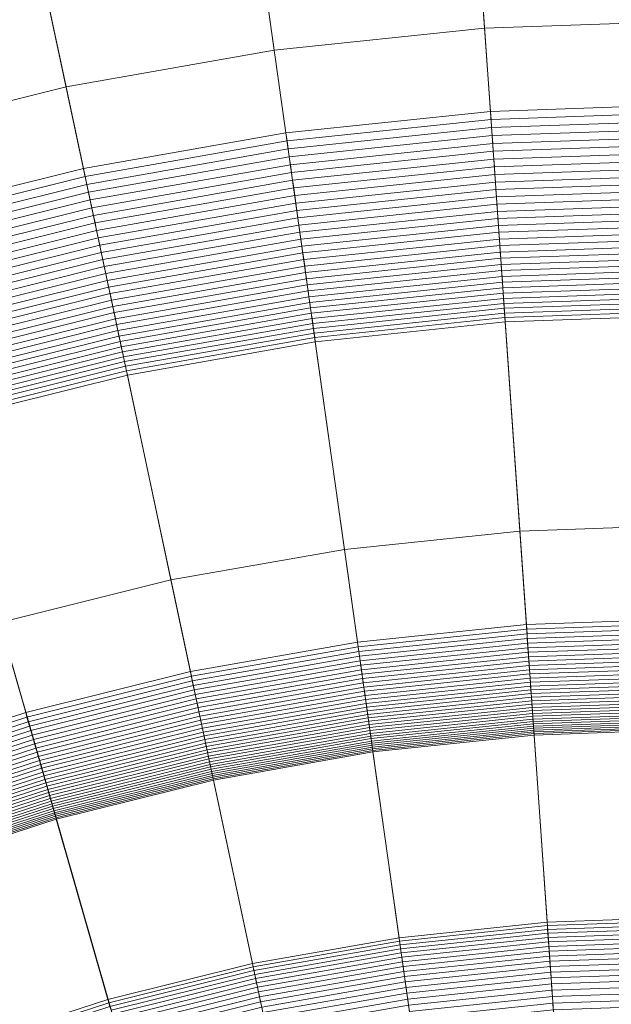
# Model space of a CAD drawing. Header units: millimetres. Extents: x -219 to 220, y -220 to 220.
# Tile 119 of 146: x -10 to -1, y 32 to 48. Entities that reach past the tile are written whole.
import ezdxf

# ---------------------------------------------------------------- set-up
doc = ezdxf.new("R2010")
doc.units = ezdxf.units.MM
doc.layers.add('LUCIDO_1', color=1, linetype='Continuous', lineweight=20, true_color=0xff0000)
doc.layers.add('Nessuna', color=7, linetype='Continuous', lineweight=9)

# ---------------------------------------------------------------- blocks, each defined once
blk = doc.blocks.new('Group-1')
at = {"layer": 'Nessuna', "color": 7, "linetype": 'Continuous', "lineweight": 9, "transparency": 33554687}
for points in [[(-2.294, 38.381, -70.282), (0.392, 38.475, -70.282), (0.392, 51.059, -69.262), (-3.172, 50.934, -69.262)], [(-3.172, 50.934, -89.301), (0.392, 51.059, -89.301), (0.392, 47.946, -89.626), (-2.955, 47.829, -89.626)], [(-4.968, 38.1, -70.282), (-2.294, 38.381, -70.282), (-3.172, 50.934, -69.262), (-6.719, 50.562, -69.262)], [(-6.719, 50.562, -89.301), (-3.172, 50.934, -89.301), (-2.955, 47.829, -89.626), (-6.286, 47.479, -89.626)], [(-7.616, 37.633, -70.282), (-4.968, 38.1, -70.282), (-6.719, 50.562, -69.262), (-10.232, 49.942, -69.262)], [(-10.232, 49.942, -89.301), (-6.719, 50.562, -89.301), (-6.286, 47.479, -89.626), (-9.585, 46.897, -89.626)], [(-10.224, 36.983, -70.282), (-7.616, 37.633, -70.282), (-10.232, 49.942, -69.262), (-13.693, 49.079, -69.262)], [(-13.693, 49.079, -89.301), (-10.232, 49.942, -89.301), (-9.585, 46.897, -89.626), (-12.835, 46.087, -89.626)], [(-12.781, 36.152, -70.282), (-10.224, 36.983, -70.282), (-13.693, 49.079, -69.262), (-17.085, 47.977, -69.262)], [(-2.955, 47.829, -89.626), (0.392, 47.946, -89.626), (0.392, 46.622, -89.879), (-2.863, 46.509, -89.879)], [(-6.286, 47.479, -89.626), (-2.955, 47.829, -89.626), (-2.863, 46.509, -89.879), (-6.102, 46.168, -89.879)], [(-9.585, 46.897, -89.626), (-6.286, 47.479, -89.626), (-6.102, 46.168, -89.879), (-9.31, 45.603, -89.879)], [(-12.835, 46.087, -89.626), (-9.585, 46.897, -89.626), (-9.31, 45.603, -89.879), (-12.47, 44.815, -89.879)], [(-6.102, 46.168, -89.879), (-2.863, 46.509, -89.879), (-2.854, 46.38, -89.905), (-6.084, 46.041, -89.905)], [(-2.863, 46.509, -89.879), (0.392, 46.622, -89.879), (0.392, 46.494, -89.905), (-2.854, 46.38, -89.905)], [(-2.854, 46.38, -89.905), (0.392, 46.494, -89.905), (0.392, 46.366, -89.935), (-2.845, 46.253, -89.935)], [(-6.084, 46.041, -89.905), (-2.854, 46.38, -89.905), (-2.845, 46.253, -89.935), (-6.066, 45.914, -89.935)], [(-2.845, 46.253, -89.935), (0.392, 46.366, -89.935), (0.392, 46.239, -89.968), (-2.836, 46.126, -89.968)], [(-6.066, 45.914, -89.935), (-2.845, 46.253, -89.935), (-2.836, 46.126, -89.968), (-6.049, 45.789, -89.968)], [(-2.836, 46.126, -89.968), (0.392, 46.239, -89.968), (0.392, 46.113, -90.004), (-2.827, 46.001, -90.004)], [(-9.31, 45.603, -89.879), (-6.102, 46.168, -89.879), (-6.084, 46.041, -89.905), (-9.283, 45.477, -89.905)], [(-9.283, 45.477, -89.905), (-6.084, 46.041, -89.905), (-6.066, 45.914, -89.935), (-9.256, 45.352, -89.935)], [(-6.049, 45.789, -89.968), (-2.836, 46.126, -89.968), (-2.827, 46.001, -90.004), (-6.031, 45.664, -90.004)], [(-2.827, 46.001, -90.004), (0.392, 46.113, -90.004), (0.392, 45.988, -90.044), (-2.819, 45.876, -90.044)], [(-9.256, 45.352, -89.935), (-6.066, 45.914, -89.935), (-6.049, 45.789, -89.968), (-9.23, 45.228, -89.968)], [(-6.031, 45.664, -90.004), (-2.827, 46.001, -90.004), (-2.819, 45.876, -90.044), (-6.014, 45.54, -90.044)], [(-6.014, 45.54, -90.044), (-2.819, 45.876, -90.044), (-2.81, 45.752, -90.086), (-5.996, 45.417, -90.086)], [(-2.819, 45.876, -90.044), (0.392, 45.988, -90.044), (0.392, 45.864, -90.086), (-2.81, 45.752, -90.086)], [(-2.81, 45.752, -90.086), (0.392, 45.864, -90.086), (0.392, 45.741, -90.133), (-2.801, 45.63, -90.133)], [(-9.23, 45.228, -89.968), (-6.049, 45.789, -89.968), (-6.031, 45.664, -90.004), (-9.204, 45.105, -90.004)], [(-5.996, 45.417, -90.086), (-2.81, 45.752, -90.086), (-2.801, 45.63, -90.133), (-5.979, 45.296, -90.133)], [(-2.801, 45.63, -90.133), (0.392, 45.741, -90.133), (0.392, 45.62, -90.182), (-2.793, 45.509, -90.182)], [(-12.47, 44.815, -89.879), (-9.31, 45.603, -89.879), (-9.283, 45.477, -89.905), (-12.434, 44.691, -89.905)], [(-9.204, 45.105, -90.004), (-6.031, 45.664, -90.004), (-6.014, 45.54, -90.044), (-9.178, 44.982, -90.044)], [(-5.979, 45.296, -90.133), (-2.801, 45.63, -90.133), (-2.793, 45.509, -90.182), (-5.962, 45.176, -90.182)], [(-2.793, 45.509, -90.182), (0.392, 45.62, -90.182), (0.392, 45.5, -90.234), (-2.784, 45.389, -90.234)], [(-12.434, 44.691, -89.905), (-9.283, 45.477, -89.905), (-9.256, 45.352, -89.935), (-12.399, 44.568, -89.935)], [(-9.178, 44.982, -90.044), (-6.014, 45.54, -90.044), (-5.996, 45.417, -90.086), (-9.152, 44.861, -90.086)], [(-9.152, 44.861, -90.086), (-5.996, 45.417, -90.086), (-5.979, 45.296, -90.133), (-9.126, 44.741, -90.133)], [(-5.962, 45.176, -90.182), (-2.793, 45.509, -90.182), (-2.784, 45.389, -90.234), (-5.946, 45.057, -90.234)], [(-2.784, 45.389, -90.234), (0.392, 45.5, -90.234), (0.392, 45.381, -90.29), (-2.776, 45.27, -90.29)], [(-12.399, 44.568, -89.935), (-9.256, 45.352, -89.935), (-9.23, 45.228, -89.968), (-12.364, 44.446, -89.968)], [(-9.126, 44.741, -90.133), (-5.979, 45.296, -90.133), (-5.962, 45.176, -90.182), (-9.101, 44.622, -90.182)], [(-5.946, 45.057, -90.234), (-2.784, 45.389, -90.234), (-2.776, 45.27, -90.29), (-5.929, 44.939, -90.29)], [(-5.929, 44.939, -90.29), (-2.776, 45.27, -90.29), (-2.768, 45.153, -90.349), (-5.913, 44.823, -90.349)], [(-2.776, 45.27, -90.29), (0.392, 45.381, -90.29), (0.392, 45.264, -90.349), (-2.768, 45.153, -90.349)], [(-2.768, 45.153, -90.349), (0.392, 45.264, -90.349), (0.392, 45.148, -90.41), (-2.76, 45.038, -90.41)], [(-12.364, 44.446, -89.968), (-9.23, 45.228, -89.968), (-9.204, 45.105, -90.004), (-12.33, 44.325, -90.004)], [(-12.33, 44.325, -90.004), (-9.204, 45.105, -90.004), (-9.178, 44.982, -90.044), (-12.295, 44.205, -90.044)], [(-9.101, 44.622, -90.182), (-5.962, 45.176, -90.182), (-5.946, 45.057, -90.234), (-9.076, 44.505, -90.234)], [(-5.913, 44.823, -90.349), (-2.768, 45.153, -90.349), (-2.76, 45.038, -90.41), (-5.897, 44.708, -90.41)], [(-2.76, 45.038, -90.41), (0.392, 45.148, -90.41), (0.392, 45.034, -90.475), (-2.752, 44.924, -90.475)], [(-12.295, 44.205, -90.044), (-9.178, 44.982, -90.044), (-9.152, 44.861, -90.086), (-12.261, 44.086, -90.086)], [(-9.076, 44.505, -90.234), (-5.946, 45.057, -90.234), (-5.929, 44.939, -90.29), (-9.051, 44.388, -90.29)], [(-9.051, 44.388, -90.29), (-5.929, 44.939, -90.29), (-5.913, 44.823, -90.349), (-9.027, 44.274, -90.349)], [(-5.897, 44.708, -90.41), (-2.76, 45.038, -90.41), (-2.752, 44.924, -90.475), (-5.881, 44.595, -90.475)], [(-2.752, 44.924, -90.475), (0.392, 45.034, -90.475), (0.392, 44.922, -90.543), (-2.744, 44.812, -90.543)], [(-12.261, 44.086, -90.086), (-9.152, 44.861, -90.086), (-9.126, 44.741, -90.133), (-12.227, 43.968, -90.133)], [(-9.027, 44.274, -90.349), (-5.913, 44.823, -90.349), (-5.897, 44.708, -90.41), (-9.003, 44.161, -90.41)], [(-5.881, 44.595, -90.475), (-2.752, 44.924, -90.475), (-2.744, 44.812, -90.543), (-5.865, 44.484, -90.543)], [(-5.865, 44.484, -90.543), (-2.744, 44.812, -90.543), (-2.736, 44.702, -90.614), (-5.85, 44.375, -90.614)], [(-2.744, 44.812, -90.543), (0.392, 44.922, -90.543), (0.392, 44.811, -90.614), (-2.736, 44.702, -90.614)], [(-2.736, 44.702, -90.614), (0.392, 44.811, -90.614), (0.392, 44.703, -90.687), (-2.729, 44.594, -90.687)], [(-12.227, 43.968, -90.133), (-9.126, 44.741, -90.133), (-9.101, 44.622, -90.182), (-12.194, 43.851, -90.182)], [(-12.194, 43.851, -90.182), (-9.101, 44.622, -90.182), (-9.076, 44.505, -90.234), (-12.16, 43.736, -90.234)], [(-9.003, 44.161, -90.41), (-5.897, 44.708, -90.41), (-5.881, 44.595, -90.475), (-8.979, 44.049, -90.475)], [(-5.85, 44.375, -90.614), (-2.736, 44.702, -90.614), (-2.729, 44.594, -90.687), (-5.835, 44.267, -90.687)], [(-2.729, 44.594, -90.687), (0.392, 44.703, -90.687), (0.392, 44.596, -90.764), (-2.721, 44.487, -90.764)], [(-12.16, 43.736, -90.234), (-9.076, 44.505, -90.234), (-9.051, 44.388, -90.29), (-12.128, 43.621, -90.29)], [(-8.979, 44.049, -90.475), (-5.881, 44.595, -90.475), (-5.865, 44.484, -90.543), (-8.956, 43.939, -90.543)], [(-8.956, 43.939, -90.543), (-5.865, 44.484, -90.543), (-5.85, 44.375, -90.614), (-8.933, 43.831, -90.614)], [(-5.835, 44.267, -90.687), (-2.729, 44.594, -90.687), (-2.721, 44.487, -90.764), (-5.82, 44.162, -90.764)], [(-5.82, 44.162, -90.764), (-2.721, 44.487, -90.764), (-2.714, 44.383, -90.843), (-5.805, 44.058, -90.843)], [(-2.721, 44.487, -90.764), (0.392, 44.596, -90.764), (0.392, 44.491, -90.843), (-2.714, 44.383, -90.843)], [(-2.714, 44.383, -90.843), (0.392, 44.491, -90.843), (0.392, 44.389, -90.924), (-2.707, 44.281, -90.924)], [(-12.128, 43.621, -90.29), (-9.051, 44.388, -90.29), (-9.027, 44.274, -90.349), (-12.095, 43.509, -90.349)], [(-8.933, 43.831, -90.614), (-5.85, 44.375, -90.614), (-5.835, 44.267, -90.687), (-8.91, 43.725, -90.687)], [(-5.805, 44.058, -90.843), (-2.714, 44.383, -90.843), (-2.707, 44.281, -90.924), (-5.791, 43.957, -90.924)], [(-2.707, 44.281, -90.924), (0.392, 44.389, -90.924), (0.392, 44.289, -91.009), (-2.7, 44.181, -91.009)], [(-12.095, 43.509, -90.349), (-9.027, 44.274, -90.349), (-9.003, 44.161, -90.41), (-12.063, 43.397, -90.41)], [(-12.063, 43.397, -90.41), (-9.003, 44.161, -90.41), (-8.979, 44.049, -90.475), (-12.032, 43.288, -90.475)], [(-8.91, 43.725, -90.687), (-5.835, 44.267, -90.687), (-5.82, 44.162, -90.764), (-8.888, 43.621, -90.764)], [(-8.888, 43.621, -90.764), (-5.82, 44.162, -90.764), (-5.805, 44.058, -90.843), (-8.867, 43.518, -90.843)], [(-5.791, 43.957, -90.924), (-2.707, 44.281, -90.924), (-2.7, 44.181, -91.009), (-5.777, 43.857, -91.009)], [(-5.777, 43.857, -91.009), (-2.7, 44.181, -91.009), (-2.693, 44.083, -91.096), (-5.764, 43.76, -91.096)], [(-2.7, 44.181, -91.009), (0.392, 44.289, -91.009), (0.392, 44.191, -91.096), (-2.693, 44.083, -91.096)], [(-2.693, 44.083, -91.096), (0.392, 44.191, -91.096), (0.392, 44.095, -91.186), (-2.686, 43.987, -91.186)], [(-12.032, 43.288, -90.475), (-8.979, 44.049, -90.475), (-8.956, 43.939, -90.543), (-12.001, 43.18, -90.543)], [(-8.867, 43.518, -90.843), (-5.805, 44.058, -90.843), (-5.791, 43.957, -90.924), (-8.845, 43.418, -90.924)], [(-5.764, 43.76, -91.096), (-2.693, 44.083, -91.096), (-2.686, 43.987, -91.186), (-5.75, 43.665, -91.186)], [(-2.686, 43.987, -91.186), (0.392, 44.095, -91.186), (0.392, 44.002, -91.278), (-2.68, 43.894, -91.278)], [(-2.68, 43.894, -91.278), (0.392, 44.002, -91.278), (0.392, 43.911, -91.372), (-2.674, 43.804, -91.372)], [(-12.001, 43.18, -90.543), (-8.956, 43.939, -90.543), (-8.933, 43.831, -90.614), (-11.971, 43.074, -90.614)], [(-8.845, 43.418, -90.924), (-5.791, 43.957, -90.924), (-5.777, 43.857, -91.009), (-8.824, 43.32, -91.009)], [(-8.824, 43.32, -91.009), (-5.777, 43.857, -91.009), (-5.764, 43.76, -91.096), (-8.804, 43.224, -91.096)], [(-5.75, 43.665, -91.186), (-2.686, 43.987, -91.186), (-2.68, 43.894, -91.278), (-5.737, 43.573, -91.278)], [(-5.737, 43.573, -91.278), (-2.68, 43.894, -91.278), (-2.674, 43.804, -91.372), (-5.725, 43.483, -91.372)], [(-2.674, 43.804, -91.372), (0.392, 43.911, -91.372), (0.392, 43.822, -91.469), (-2.667, 43.716, -91.469)], [(-11.971, 43.074, -90.614), (-8.933, 43.831, -90.614), (-8.91, 43.725, -90.687), (-11.941, 42.969, -90.687)], [(-11.941, 42.969, -90.687), (-8.91, 43.725, -90.687), (-8.888, 43.621, -90.764), (-11.911, 42.867, -90.764)], [(-8.804, 43.224, -91.096), (-5.764, 43.76, -91.096), (-5.75, 43.665, -91.186), (-8.784, 43.13, -91.186)], [(-5.725, 43.483, -91.372), (-2.674, 43.804, -91.372), (-2.667, 43.716, -91.469), (-5.712, 43.395, -91.469)], [(-5.712, 43.395, -91.469), (-2.667, 43.716, -91.469), (-2.661, 43.63, -91.568), (-5.7, 43.311, -91.568)], [(-2.667, 43.716, -91.469), (0.392, 43.822, -91.469), (0.392, 43.737, -91.568), (-2.661, 43.63, -91.568)], [(-2.661, 43.63, -91.568), (0.392, 43.737, -91.568), (0.392, 43.653, -91.67), (-2.656, 43.547, -91.67)], [(-11.911, 42.867, -90.764), (-8.888, 43.621, -90.764), (-8.867, 43.518, -90.843), (-11.883, 42.766, -90.843)], [(-8.784, 43.13, -91.186), (-5.75, 43.665, -91.186), (-5.737, 43.573, -91.278), (-8.765, 43.039, -91.278)], [(-8.765, 43.039, -91.278), (-5.737, 43.573, -91.278), (-5.725, 43.483, -91.372), (-8.746, 42.95, -91.372)], [(-5.7, 43.311, -91.568), (-2.661, 43.63, -91.568), (-2.656, 43.547, -91.67), (-5.689, 43.228, -91.67)], [(-5.689, 43.228, -91.67), (-2.656, 43.547, -91.67), (-2.65, 43.467, -91.773), (-5.678, 43.148, -91.773)], [(-2.656, 43.547, -91.67), (0.392, 43.653, -91.67), (0.392, 43.573, -91.773), (-2.65, 43.467, -91.773)], [(-2.65, 43.467, -91.773), (0.392, 43.573, -91.773), (0.392, 43.495, -91.879), (-2.645, 43.389, -91.879)], [(-11.883, 42.766, -90.843), (-8.867, 43.518, -90.843), (-8.845, 43.418, -90.924), (-11.854, 42.668, -90.924)], [(-11.854, 42.668, -90.924), (-8.845, 43.418, -90.924), (-8.824, 43.32, -91.009), (-11.827, 42.571, -91.009)], [(-8.746, 42.95, -91.372), (-5.725, 43.483, -91.372), (-5.712, 43.395, -91.469), (-8.727, 42.864, -91.469)], [(-8.727, 42.864, -91.469), (-5.712, 43.395, -91.469), (-5.7, 43.311, -91.568), (-8.71, 42.78, -91.568)], [(-5.678, 43.148, -91.773), (-2.65, 43.467, -91.773), (-2.645, 43.389, -91.879), (-5.667, 43.071, -91.879)], [(-5.667, 43.071, -91.879), (-2.645, 43.389, -91.879), (-2.639, 43.314, -91.987), (-5.656, 42.997, -91.987)], [(-2.645, 43.389, -91.879), (0.392, 43.495, -91.879), (0.392, 43.42, -91.987), (-2.639, 43.314, -91.987)], [(-2.639, 43.314, -91.987), (0.392, 43.42, -91.987), (0.392, 43.348, -92.096), (-2.634, 43.242, -92.096)], [(-11.827, 42.571, -91.009), (-8.824, 43.32, -91.009), (-8.804, 43.224, -91.096), (-11.8, 42.477, -91.096)], [(-11.8, 42.477, -91.096), (-8.804, 43.224, -91.096), (-8.784, 43.13, -91.186), (-11.773, 42.385, -91.186)], [(-8.71, 42.78, -91.568), (-5.7, 43.311, -91.568), (-5.689, 43.228, -91.67), (-8.692, 42.699, -91.67)], [(-8.692, 42.699, -91.67), (-5.689, 43.228, -91.67), (-5.678, 43.148, -91.773), (-8.676, 42.62, -91.773)], [(-5.656, 42.997, -91.987), (-2.639, 43.314, -91.987), (-2.634, 43.242, -92.096), (-5.646, 42.926, -92.096)], [(-5.646, 42.926, -92.096), (-2.634, 43.242, -92.096), (-2.63, 43.173, -92.208), (-5.637, 42.857, -92.208)], [(-2.634, 43.242, -92.096), (0.392, 43.348, -92.096), (0.392, 43.279, -92.208), (-2.63, 43.173, -92.208)], [(-2.63, 43.173, -92.208), (0.392, 43.279, -92.208), (0.392, 39.959, -97.712), (-2.398, 39.861, -97.712)], [(-11.773, 42.385, -91.186), (-8.784, 43.13, -91.186), (-8.765, 43.039, -91.278), (-11.748, 42.295, -91.278)], [(-8.676, 42.62, -91.773), (-5.678, 43.148, -91.773), (-5.667, 43.071, -91.879), (-8.659, 42.544, -91.879)], [(-8.659, 42.544, -91.879), (-5.667, 43.071, -91.879), (-5.656, 42.997, -91.987), (-8.644, 42.471, -91.987)], [(-5.637, 42.857, -92.208), (-2.63, 43.173, -92.208), (-2.398, 39.861, -97.712), (-5.175, 39.57, -97.712)], [(-11.748, 42.295, -91.278), (-8.765, 43.039, -91.278), (-8.746, 42.95, -91.372), (-11.722, 42.208, -91.372)], [(-11.722, 42.208, -91.372), (-8.746, 42.95, -91.372), (-8.727, 42.864, -91.469), (-11.698, 42.123, -91.469)], [(-8.644, 42.471, -91.987), (-5.656, 42.997, -91.987), (-5.646, 42.926, -92.096), (-8.629, 42.4, -92.096)], [(-8.629, 42.4, -92.096), (-5.646, 42.926, -92.096), (-5.637, 42.857, -92.208), (-8.614, 42.332, -92.208)], [(-11.698, 42.123, -91.469), (-8.727, 42.864, -91.469), (-8.71, 42.78, -91.568), (-11.674, 42.041, -91.568)], [(-11.674, 42.041, -91.568), (-8.71, 42.78, -91.568), (-8.692, 42.699, -91.67), (-11.652, 41.961, -91.67)], [(-8.614, 42.332, -92.208), (-5.637, 42.857, -92.208), (-5.175, 39.57, -97.712), (-7.924, 39.085, -97.712)], [(-11.652, 41.961, -91.67), (-8.692, 42.699, -91.67), (-8.676, 42.62, -91.773), (-11.629, 41.883, -91.773)], [(-11.629, 41.883, -91.773), (-8.676, 42.62, -91.773), (-8.659, 42.544, -91.879), (-11.608, 41.809, -91.879)], [(-11.608, 41.809, -91.879), (-8.659, 42.544, -91.879), (-8.644, 42.471, -91.987), (-11.587, 41.737, -91.987)], [(-11.587, 41.737, -91.987), (-8.644, 42.471, -91.987), (-8.629, 42.4, -92.096), (-11.567, 41.667, -92.096)], [(-11.567, 41.667, -92.096), (-8.629, 42.4, -92.096), (-8.614, 42.332, -92.208), (-11.548, 41.601, -92.208)], [(-11.548, 41.601, -92.208), (-8.614, 42.332, -92.208), (-7.924, 39.085, -97.712), (-10.633, 38.409, -97.712)], [(-2.398, 39.861, -97.712), (0.392, 39.959, -97.712), (0.392, 22.959, -97.712), (-1.212, 22.903, -97.712)], [(-5.175, 39.57, -97.712), (-2.398, 39.861, -97.712), (-1.212, 22.903, -97.712), (-2.809, 22.735, -97.712)], [(-7.924, 39.085, -97.712), (-5.175, 39.57, -97.712), (-2.809, 22.735, -97.712), (-4.39, 22.456, -97.712)], [(-10.633, 38.409, -97.712), (-7.924, 39.085, -97.712), (-4.39, 22.456, -97.712), (-5.947, 22.068, -97.712)], [(-13.288, 37.547, -97.712), (-10.633, 38.409, -97.712), (-5.947, 22.068, -97.712), (-7.474, 21.572, -97.712)], [(-4.958, 38.026, -70.29), (-2.289, 38.306, -70.29), (-2.294, 38.381, -70.282), (-4.968, 38.1, -70.282)], [(-2.289, 38.306, -70.29), (0.392, 38.4, -70.29), (0.392, 38.475, -70.282), (-2.294, 38.381, -70.282)], [(-2.284, 38.232, -70.3), (0.392, 38.326, -70.3), (0.392, 38.4, -70.29), (-2.289, 38.306, -70.29)], [(-4.947, 37.952, -70.3), (-2.284, 38.232, -70.3), (-2.289, 38.306, -70.29), (-4.958, 38.026, -70.29)], [(-4.937, 37.879, -70.313), (-2.279, 38.158, -70.313), (-2.284, 38.232, -70.3), (-4.947, 37.952, -70.3)], [(-2.279, 38.158, -70.313), (0.392, 38.252, -70.313), (0.392, 38.326, -70.3), (-2.284, 38.232, -70.3)], [(-2.274, 38.085, -70.329), (0.392, 38.178, -70.329), (0.392, 38.252, -70.313), (-2.279, 38.158, -70.313)], [(-7.6, 37.56, -70.29), (-4.958, 38.026, -70.29), (-4.968, 38.1, -70.282), (-7.616, 37.633, -70.282)], [(-4.927, 37.806, -70.329), (-2.274, 38.085, -70.329), (-2.279, 38.158, -70.313), (-4.937, 37.879, -70.313)], [(-4.917, 37.734, -70.348), (-2.269, 38.012, -70.348), (-2.274, 38.085, -70.329), (-4.927, 37.806, -70.329)], [(-2.269, 38.012, -70.348), (0.392, 38.105, -70.348), (0.392, 38.178, -70.329), (-2.274, 38.085, -70.329)], [(-2.264, 37.941, -70.369), (0.392, 38.033, -70.369), (0.392, 38.105, -70.348), (-2.269, 38.012, -70.348)], [(-7.585, 37.487, -70.3), (-4.947, 37.952, -70.3), (-4.958, 38.026, -70.29), (-7.6, 37.56, -70.29)], [(-7.569, 37.415, -70.313), (-4.937, 37.879, -70.313), (-4.947, 37.952, -70.3), (-7.585, 37.487, -70.3)], [(-4.907, 37.663, -70.369), (-2.264, 37.941, -70.369), (-2.269, 38.012, -70.348), (-4.917, 37.734, -70.348)], [(-4.897, 37.592, -70.393), (-2.259, 37.87, -70.393), (-2.264, 37.941, -70.369), (-4.907, 37.663, -70.369)], [(-2.259, 37.87, -70.393), (0.392, 37.962, -70.393), (0.392, 38.033, -70.369), (-2.264, 37.941, -70.369)], [(-2.254, 37.799, -70.42), (0.392, 37.892, -70.42), (0.392, 37.962, -70.393), (-2.259, 37.87, -70.393)], [(-7.554, 37.343, -70.329), (-4.927, 37.806, -70.329), (-4.937, 37.879, -70.313), (-7.569, 37.415, -70.313)], [(-7.539, 37.272, -70.348), (-4.917, 37.734, -70.348), (-4.927, 37.806, -70.329), (-7.554, 37.343, -70.329)], [(-4.887, 37.523, -70.42), (-2.254, 37.799, -70.42), (-2.259, 37.87, -70.393), (-4.897, 37.592, -70.393)], [(-4.877, 37.454, -70.449), (-2.249, 37.73, -70.449), (-2.254, 37.799, -70.42), (-4.887, 37.523, -70.42)], [(-2.249, 37.73, -70.449), (0.392, 37.823, -70.449), (0.392, 37.892, -70.42), (-2.254, 37.799, -70.42)], [(-2.244, 37.662, -70.481), (0.392, 37.755, -70.481), (0.392, 37.823, -70.449), (-2.249, 37.73, -70.449)], [(-2.24, 37.596, -70.515), (0.392, 37.688, -70.515), (0.392, 37.755, -70.481), (-2.244, 37.662, -70.481)], [(-10.204, 36.911, -70.29), (-7.6, 37.56, -70.29), (-7.616, 37.633, -70.282), (-10.224, 36.983, -70.282)], [(-7.524, 37.201, -70.369), (-4.907, 37.663, -70.369), (-4.917, 37.734, -70.348), (-7.539, 37.272, -70.348)], [(-7.509, 37.132, -70.393), (-4.897, 37.592, -70.393), (-4.907, 37.663, -70.369), (-7.524, 37.201, -70.369)], [(-4.868, 37.387, -70.481), (-2.244, 37.662, -70.481), (-2.249, 37.73, -70.449), (-4.877, 37.454, -70.449)], [(-4.859, 37.321, -70.515), (-2.24, 37.596, -70.515), (-2.244, 37.662, -70.481), (-4.868, 37.387, -70.481)], [(-4.849, 37.256, -70.552), (-2.235, 37.531, -70.552), (-2.24, 37.596, -70.515), (-4.859, 37.321, -70.515)], [(-2.235, 37.531, -70.552), (0.392, 37.622, -70.552), (0.392, 37.688, -70.515), (-2.24, 37.596, -70.515)], [(-2.23, 37.467, -70.591), (0.392, 37.558, -70.591), (0.392, 37.622, -70.552), (-2.235, 37.531, -70.552)], [(-15.877, 36.501, -97.712), (-13.288, 37.547, -97.712), (-7.474, 21.572, -97.712), (-8.963, 20.97, -97.712)], [(-10.183, 36.839, -70.3), (-7.585, 37.487, -70.3), (-7.6, 37.56, -70.29), (-10.204, 36.911, -70.29)], [(-10.163, 36.768, -70.313), (-7.569, 37.415, -70.313), (-7.585, 37.487, -70.3), (-10.183, 36.839, -70.3)], [(-7.494, 37.063, -70.42), (-4.887, 37.523, -70.42), (-4.897, 37.592, -70.393), (-7.509, 37.132, -70.393)], [(-7.48, 36.995, -70.449), (-4.877, 37.454, -70.449), (-4.887, 37.523, -70.42), (-7.494, 37.063, -70.42)], [(-7.466, 36.929, -70.481), (-4.868, 37.387, -70.481), (-4.877, 37.454, -70.449), (-7.48, 36.995, -70.449)], [(-4.84, 37.192, -70.591), (-2.23, 37.467, -70.591), (-2.235, 37.531, -70.552), (-4.849, 37.256, -70.552)], [(-4.832, 37.13, -70.633), (-2.226, 37.404, -70.633), (-2.23, 37.467, -70.591), (-4.84, 37.192, -70.591)], [(-2.226, 37.404, -70.633), (0.392, 37.496, -70.633), (0.392, 37.558, -70.591), (-2.23, 37.467, -70.591)], [(-2.222, 37.344, -70.677), (0.392, 37.435, -70.677), (0.392, 37.496, -70.633), (-2.226, 37.404, -70.633)], [(-10.142, 36.698, -70.329), (-7.554, 37.343, -70.329), (-7.569, 37.415, -70.313), (-10.163, 36.768, -70.313)], [(-10.122, 36.628, -70.348), (-7.539, 37.272, -70.348), (-7.554, 37.343, -70.329), (-10.142, 36.698, -70.329)], [(-7.452, 36.863, -70.515), (-4.859, 37.321, -70.515), (-4.868, 37.387, -70.481), (-7.466, 36.929, -70.481)], [(-7.438, 36.799, -70.552), (-4.849, 37.256, -70.552), (-4.859, 37.321, -70.515), (-7.452, 36.863, -70.515)], [(-4.823, 37.07, -70.677), (-2.222, 37.344, -70.677), (-2.226, 37.404, -70.633), (-4.832, 37.13, -70.633)], [(-4.815, 37.011, -70.723), (-2.218, 37.284, -70.723), (-2.222, 37.344, -70.677), (-4.823, 37.07, -70.677)], [(-4.807, 36.955, -70.772), (-2.214, 37.227, -70.772), (-2.218, 37.284, -70.723), (-4.815, 37.011, -70.723)], [(-2.218, 37.284, -70.723), (0.392, 37.376, -70.723), (0.392, 37.435, -70.677), (-2.222, 37.344, -70.677)], [(-2.214, 37.227, -70.772), (0.392, 37.318, -70.772), (0.392, 37.376, -70.723), (-2.218, 37.284, -70.723)], [(-2.21, 37.172, -70.822), (0.392, 37.263, -70.822), (0.392, 37.318, -70.772), (-2.214, 37.227, -70.772)], [(-10.102, 36.558, -70.369), (-7.524, 37.201, -70.369), (-7.539, 37.272, -70.348), (-10.122, 36.628, -70.348)], [(-10.083, 36.49, -70.393), (-7.509, 37.132, -70.393), (-7.524, 37.201, -70.369), (-10.102, 36.558, -70.369)], [(-10.063, 36.422, -70.42), (-7.494, 37.063, -70.42), (-7.509, 37.132, -70.393), (-10.083, 36.49, -70.393)], [(-7.425, 36.737, -70.591), (-4.84, 37.192, -70.591), (-4.849, 37.256, -70.552), (-7.438, 36.799, -70.552)], [(-7.412, 36.675, -70.633), (-4.832, 37.13, -70.633), (-4.84, 37.192, -70.591), (-7.425, 36.737, -70.591)], [(-7.399, 36.616, -70.677), (-4.823, 37.07, -70.677), (-4.832, 37.13, -70.633), (-7.412, 36.675, -70.633)], [(-4.799, 36.9, -70.822), (-2.21, 37.172, -70.822), (-2.214, 37.227, -70.772), (-4.807, 36.955, -70.772)], [(-4.792, 36.846, -70.875), (-2.206, 37.118, -70.875), (-2.21, 37.172, -70.822), (-4.799, 36.9, -70.822)], [(-2.206, 37.118, -70.875), (0.392, 37.209, -70.875), (0.392, 37.263, -70.822), (-2.21, 37.172, -70.822)], [(-2.203, 37.067, -70.93), (0.392, 37.157, -70.93), (0.392, 37.209, -70.875), (-2.206, 37.118, -70.875)], [(-2.199, 37.017, -70.986), (0.392, 37.108, -70.986), (0.392, 37.157, -70.93), (-2.203, 37.067, -70.93)], [(-12.755, 36.082, -70.29), (-10.204, 36.911, -70.29), (-10.224, 36.983, -70.282), (-12.781, 36.152, -70.282)], [(-10.044, 36.356, -70.449), (-7.48, 36.995, -70.449), (-7.494, 37.063, -70.42), (-10.063, 36.422, -70.42)], [(-10.026, 36.29, -70.481), (-7.466, 36.929, -70.481), (-7.48, 36.995, -70.449), (-10.044, 36.356, -70.449)], [(-7.387, 36.558, -70.723), (-4.815, 37.011, -70.723), (-4.823, 37.07, -70.677), (-7.399, 36.616, -70.677)], [(-7.375, 36.502, -70.772), (-4.807, 36.955, -70.772), (-4.815, 37.011, -70.723), (-7.387, 36.558, -70.723)], [(-4.785, 36.795, -70.93), (-2.203, 37.067, -70.93), (-2.206, 37.118, -70.875), (-4.792, 36.846, -70.875)], [(-4.778, 36.746, -70.986), (-2.199, 37.017, -70.986), (-2.203, 37.067, -70.93), (-4.785, 36.795, -70.93)], [(-4.771, 36.699, -71.044), (-2.196, 36.97, -71.044), (-2.199, 37.017, -70.986), (-4.778, 36.746, -70.986)], [(-4.765, 36.655, -71.105), (-2.193, 36.925, -71.105), (-2.196, 36.97, -71.044), (-4.771, 36.699, -71.044)], [(-2.196, 36.97, -71.044), (0.392, 37.06, -71.044), (0.392, 37.108, -70.986), (-2.199, 37.017, -70.986)], [(-2.193, 36.925, -71.105), (0.392, 37.015, -71.105), (0.392, 37.06, -71.044), (-2.196, 36.97, -71.044)], [(-2.19, 36.882, -71.166), (0.392, 36.972, -71.166), (0.392, 37.015, -71.105), (-2.193, 36.925, -71.105)], [(-2.187, 36.842, -71.23), (0.392, 36.932, -71.23), (0.392, 36.972, -71.166), (-2.19, 36.882, -71.166)], [(-12.73, 36.012, -70.3), (-10.183, 36.839, -70.3), (-10.204, 36.911, -70.29), (-12.755, 36.082, -70.29)], [(-12.705, 35.942, -70.313), (-10.163, 36.768, -70.313), (-10.183, 36.839, -70.3), (-12.73, 36.012, -70.3)], [(-10.007, 36.226, -70.515), (-7.452, 36.863, -70.515), (-7.466, 36.929, -70.481), (-10.026, 36.29, -70.481)], [(-9.989, 36.163, -70.552), (-7.438, 36.799, -70.552), (-7.452, 36.863, -70.515), (-10.007, 36.226, -70.515)], [(-7.364, 36.447, -70.822), (-4.799, 36.9, -70.822), (-4.807, 36.955, -70.772), (-7.375, 36.502, -70.772)], [(-7.352, 36.395, -70.875), (-4.792, 36.846, -70.875), (-4.799, 36.9, -70.822), (-7.364, 36.447, -70.822)], [(-7.342, 36.344, -70.93), (-4.785, 36.795, -70.93), (-4.792, 36.846, -70.875), (-7.352, 36.395, -70.875)], [(-4.759, 36.612, -71.166), (-2.19, 36.882, -71.166), (-2.193, 36.925, -71.105), (-4.765, 36.655, -71.105)], [(-4.753, 36.572, -71.23), (-2.187, 36.842, -71.23), (-2.19, 36.882, -71.166), (-4.759, 36.612, -71.166)], [(-4.748, 36.534, -71.294), (-2.184, 36.804, -71.294), (-2.187, 36.842, -71.23), (-4.753, 36.572, -71.23)], [(-2.184, 36.804, -71.294), (0.392, 36.894, -71.294), (0.392, 36.932, -71.23), (-2.187, 36.842, -71.23)], [(-2.182, 36.768, -71.361), (0.392, 36.858, -71.361), (0.392, 36.894, -71.294), (-2.184, 36.804, -71.294)], [(-2.179, 36.735, -71.428), (0.392, 36.825, -71.428), (0.392, 36.858, -71.361), (-2.182, 36.768, -71.361)], [(-2.177, 36.705, -71.497), (0.392, 36.794, -71.497), (0.392, 36.825, -71.428), (-2.179, 36.735, -71.428)], [(-12.679, 35.873, -70.329), (-10.142, 36.698, -70.329), (-10.163, 36.768, -70.313), (-12.705, 35.942, -70.313)], [(-12.655, 35.805, -70.348), (-10.122, 36.628, -70.348), (-10.142, 36.698, -70.329), (-12.679, 35.873, -70.329)], [(-9.971, 36.102, -70.591), (-7.425, 36.737, -70.591), (-7.438, 36.799, -70.552), (-9.989, 36.163, -70.552)], [(-9.954, 36.042, -70.633), (-7.412, 36.675, -70.633), (-7.425, 36.737, -70.591), (-9.971, 36.102, -70.591)], [(-9.937, 35.983, -70.677), (-7.399, 36.616, -70.677), (-7.412, 36.675, -70.633), (-9.954, 36.042, -70.633)], [(-7.331, 36.296, -70.986), (-4.778, 36.746, -70.986), (-4.785, 36.795, -70.93), (-7.342, 36.344, -70.93)], [(-7.322, 36.25, -71.044), (-4.771, 36.699, -71.044), (-4.778, 36.746, -70.986), (-7.331, 36.296, -70.986)], [(-7.312, 36.206, -71.105), (-4.765, 36.655, -71.105), (-4.771, 36.699, -71.044), (-7.322, 36.25, -71.044)], [(-4.743, 36.499, -71.361), (-2.182, 36.768, -71.361), (-2.184, 36.804, -71.294), (-4.748, 36.534, -71.294)], [(-4.738, 36.466, -71.428), (-2.179, 36.735, -71.428), (-2.182, 36.768, -71.361), (-4.743, 36.499, -71.361)], [(-4.734, 36.436, -71.497), (-2.177, 36.705, -71.497), (-2.179, 36.735, -71.428), (-4.738, 36.466, -71.428)], [(-4.73, 36.408, -71.566), (-2.175, 36.677, -71.566), (-2.177, 36.705, -71.497), (-4.734, 36.436, -71.497)], [(-4.727, 36.383, -71.637), (-2.173, 36.652, -71.637), (-2.175, 36.677, -71.566), (-4.73, 36.408, -71.566)], [(-2.175, 36.677, -71.566), (0.392, 36.766, -71.566), (0.392, 36.794, -71.497), (-2.177, 36.705, -71.497)], [(-2.173, 36.652, -71.637), (0.392, 36.741, -71.637), (0.392, 36.766, -71.566), (-2.175, 36.677, -71.566)], [(-2.172, 36.629, -71.709), (0.392, 36.719, -71.709), (0.392, 36.741, -71.637), (-2.173, 36.652, -71.637)], [(-1.965, 33.664, -81.761), (0.392, 33.746, -81.761), (0.392, 36.719, -71.709), (-2.172, 36.629, -71.709)], [(-12.63, 35.737, -70.369), (-10.102, 36.558, -70.369), (-10.122, 36.628, -70.348), (-12.655, 35.805, -70.348)], [(-12.606, 35.67, -70.393), (-10.083, 36.49, -70.393), (-10.102, 36.558, -70.369), (-12.63, 35.737, -70.369)], [(-9.921, 35.926, -70.723), (-7.387, 36.558, -70.723), (-7.399, 36.616, -70.677), (-9.937, 35.983, -70.677)], [(-9.905, 35.871, -70.772), (-7.375, 36.502, -70.772), (-7.387, 36.558, -70.723), (-9.921, 35.926, -70.723)], [(-9.89, 35.817, -70.822), (-7.364, 36.447, -70.822), (-7.375, 36.502, -70.772), (-9.905, 35.871, -70.772)], [(-7.303, 36.164, -71.166), (-4.759, 36.612, -71.166), (-4.765, 36.655, -71.105), (-7.312, 36.206, -71.105)], [(-7.295, 36.124, -71.23), (-4.753, 36.572, -71.23), (-4.759, 36.612, -71.166), (-7.303, 36.164, -71.166)], [(-7.287, 36.087, -71.294), (-4.748, 36.534, -71.294), (-4.753, 36.572, -71.23), (-7.295, 36.124, -71.23)], [(-7.279, 36.052, -71.361), (-4.743, 36.499, -71.361), (-4.748, 36.534, -71.294), (-7.287, 36.087, -71.294)], [(-4.724, 36.361, -71.709), (-2.172, 36.629, -71.709), (-2.173, 36.652, -71.637), (-4.727, 36.383, -71.637)], [(-4.31, 33.418, -81.761), (-1.965, 33.664, -81.761), (-2.172, 36.629, -71.709), (-4.724, 36.361, -71.709)], [(-18.387, 35.277, -97.712), (-15.877, 36.501, -97.712), (-8.963, 20.97, -97.712), (-10.406, 20.267, -97.712)], [(-12.582, 35.604, -70.42), (-10.063, 36.422, -70.42), (-10.083, 36.49, -70.393), (-12.606, 35.67, -70.393)], [(-12.558, 35.539, -70.449), (-10.044, 36.356, -70.449), (-10.063, 36.422, -70.42), (-12.582, 35.604, -70.42)], [(-12.535, 35.475, -70.481), (-10.026, 36.29, -70.481), (-10.044, 36.356, -70.449), (-12.558, 35.539, -70.449)], [(-9.875, 35.766, -70.875), (-7.352, 36.395, -70.875), (-7.364, 36.447, -70.822), (-9.89, 35.817, -70.822)], [(-9.861, 35.716, -70.93), (-7.342, 36.344, -70.93), (-7.352, 36.395, -70.875), (-9.875, 35.766, -70.875)], [(-7.273, 36.019, -71.428), (-4.738, 36.466, -71.428), (-4.743, 36.499, -71.361), (-7.279, 36.052, -71.361)], [(-7.266, 35.99, -71.497), (-4.734, 36.436, -71.497), (-4.738, 36.466, -71.428), (-7.273, 36.019, -71.428)], [(-7.26, 35.962, -71.566), (-4.73, 36.408, -71.566), (-4.734, 36.436, -71.497), (-7.266, 35.99, -71.497)], [(-7.255, 35.937, -71.637), (-4.727, 36.383, -71.637), (-4.73, 36.408, -71.566), (-7.26, 35.962, -71.566)], [(-7.25, 35.915, -71.709), (-4.724, 36.361, -71.709), (-4.727, 36.383, -71.637), (-7.255, 35.937, -71.637)], [(-6.633, 33.008, -81.761), (-4.31, 33.418, -81.761), (-4.724, 36.361, -71.709), (-7.25, 35.915, -71.709)], [(-12.512, 35.412, -70.515), (-10.007, 36.226, -70.515), (-10.026, 36.29, -70.481), (-12.535, 35.475, -70.481)], [(-12.489, 35.351, -70.552), (-9.989, 36.163, -70.552), (-10.007, 36.226, -70.515), (-12.512, 35.412, -70.515)], [(-9.847, 35.669, -70.986), (-7.331, 36.296, -70.986), (-7.342, 36.344, -70.93), (-9.861, 35.716, -70.93)], [(-9.834, 35.623, -71.044), (-7.322, 36.25, -71.044), (-7.331, 36.296, -70.986), (-9.847, 35.669, -70.986)], [(-9.822, 35.58, -71.105), (-7.312, 36.206, -71.105), (-7.322, 36.25, -71.044), (-9.834, 35.623, -71.044)], [(-9.81, 35.539, -71.166), (-7.303, 36.164, -71.166), (-7.312, 36.206, -71.105), (-9.822, 35.58, -71.105)], [(-12.467, 35.291, -70.591), (-9.971, 36.102, -70.591), (-9.989, 36.163, -70.552), (-12.489, 35.351, -70.552)], [(-12.446, 35.232, -70.633), (-9.954, 36.042, -70.633), (-9.971, 36.102, -70.591), (-12.467, 35.291, -70.591)], [(-12.425, 35.175, -70.677), (-9.937, 35.983, -70.677), (-9.954, 36.042, -70.633), (-12.446, 35.232, -70.633)], [(-9.799, 35.5, -71.23), (-7.295, 36.124, -71.23), (-7.303, 36.164, -71.166), (-9.81, 35.539, -71.166)], [(-9.788, 35.463, -71.294), (-7.287, 36.087, -71.294), (-7.295, 36.124, -71.23), (-9.799, 35.5, -71.23)], [(-9.778, 35.429, -71.361), (-7.279, 36.052, -71.361), (-7.287, 36.087, -71.294), (-9.788, 35.463, -71.294)], [(-9.769, 35.397, -71.428), (-7.273, 36.019, -71.428), (-7.279, 36.052, -71.361), (-9.778, 35.429, -71.361)], [(-12.405, 35.119, -70.723), (-9.921, 35.926, -70.723), (-9.937, 35.983, -70.677), (-12.425, 35.175, -70.677)], [(-12.385, 35.065, -70.772), (-9.905, 35.871, -70.772), (-9.921, 35.926, -70.723), (-12.405, 35.119, -70.723)], [(-9.761, 35.368, -71.497), (-7.266, 35.99, -71.497), (-7.273, 36.019, -71.428), (-9.769, 35.397, -71.428)], [(-9.753, 35.341, -71.566), (-7.26, 35.962, -71.566), (-7.266, 35.99, -71.497), (-9.761, 35.368, -71.497)], [(-9.746, 35.316, -71.637), (-7.255, 35.937, -71.637), (-7.26, 35.962, -71.566), (-9.753, 35.341, -71.566)], [(-9.74, 35.294, -71.709), (-7.25, 35.915, -71.709), (-7.255, 35.937, -71.637), (-9.746, 35.316, -71.637)], [(-8.921, 32.438, -81.761), (-6.633, 33.008, -81.761), (-7.25, 35.915, -71.709), (-9.74, 35.294, -71.709)], [(-12.366, 35.013, -70.822), (-9.89, 35.817, -70.822), (-9.905, 35.871, -70.772), (-12.385, 35.065, -70.772)], [(-12.348, 34.962, -70.875), (-9.875, 35.766, -70.875), (-9.89, 35.817, -70.822), (-12.366, 35.013, -70.822)], [(-12.33, 34.914, -70.93), (-9.861, 35.716, -70.93), (-9.875, 35.766, -70.875), (-12.348, 34.962, -70.875)], [(-12.313, 34.867, -70.986), (-9.847, 35.669, -70.986), (-9.861, 35.716, -70.93), (-12.33, 34.914, -70.93)], [(-12.297, 34.823, -71.044), (-9.834, 35.623, -71.044), (-9.847, 35.669, -70.986), (-12.313, 34.867, -70.986)], [(-12.282, 34.781, -71.105), (-9.822, 35.58, -71.105), (-9.834, 35.623, -71.044), (-12.297, 34.823, -71.044)], [(-12.267, 34.74, -71.166), (-9.81, 35.539, -71.166), (-9.822, 35.58, -71.105), (-12.282, 34.781, -71.105)], [(-12.253, 34.702, -71.23), (-9.799, 35.5, -71.23), (-9.81, 35.539, -71.166), (-12.267, 34.74, -71.166)], [(-12.24, 34.666, -71.294), (-9.788, 35.463, -71.294), (-9.799, 35.5, -71.23), (-12.253, 34.702, -71.23)], [(-12.228, 34.633, -71.361), (-9.778, 35.429, -71.361), (-9.788, 35.463, -71.294), (-12.24, 34.666, -71.294)], [(-12.217, 34.602, -71.428), (-9.769, 35.397, -71.428), (-9.778, 35.429, -71.361), (-12.228, 34.633, -71.361)], [(-12.206, 34.573, -71.497), (-9.761, 35.368, -71.497), (-9.769, 35.397, -71.428), (-12.217, 34.602, -71.428)], [(-12.197, 34.547, -71.566), (-9.753, 35.341, -71.566), (-9.761, 35.368, -71.497), (-12.206, 34.573, -71.497)], [(-12.188, 34.523, -71.637), (-9.746, 35.316, -71.637), (-9.753, 35.341, -71.566), (-12.197, 34.547, -71.566)], [(-12.18, 34.502, -71.709), (-9.74, 35.294, -71.709), (-9.746, 35.316, -71.637), (-12.188, 34.523, -71.637)], [(-11.164, 31.709, -81.761), (-8.921, 32.438, -81.761), (-9.74, 35.294, -71.709), (-12.18, 34.502, -71.709)], [(-1.961, 33.609, -81.942), (0.392, 33.691, -81.942), (0.392, 33.746, -81.761), (-1.965, 33.664, -81.761)], [(-4.302, 33.363, -81.942), (-1.961, 33.609, -81.942), (-1.965, 33.664, -81.761), (-4.31, 33.418, -81.761)], [(-4.294, 33.304, -82.122), (-1.957, 33.55, -82.122), (-1.961, 33.609, -81.942), (-4.302, 33.363, -81.942)], [(-4.285, 33.243, -82.301), (-1.952, 33.488, -82.301), (-1.957, 33.55, -82.122), (-4.294, 33.304, -82.122)], [(-1.957, 33.55, -82.122), (0.392, 33.632, -82.122), (0.392, 33.691, -81.942), (-1.961, 33.609, -81.942)], [(-1.952, 33.488, -82.301), (0.392, 33.57, -82.301), (0.392, 33.632, -82.122), (-1.957, 33.55, -82.122)], [(-1.948, 33.422, -82.479), (0.392, 33.504, -82.479), (0.392, 33.57, -82.301), (-1.952, 33.488, -82.301)], [(-6.621, 32.954, -81.942), (-4.302, 33.363, -81.942), (-4.31, 33.418, -81.761), (-6.633, 33.008, -81.761)], [(-4.276, 33.178, -82.479), (-1.948, 33.422, -82.479), (-1.952, 33.488, -82.301), (-4.285, 33.243, -82.301)], [(-4.267, 33.109, -82.656), (-1.943, 33.353, -82.656), (-1.948, 33.422, -82.479), (-4.276, 33.178, -82.479)], [(-1.943, 33.353, -82.656), (0.392, 33.435, -82.656), (0.392, 33.504, -82.479), (-1.948, 33.422, -82.479)], [(-1.938, 33.281, -82.831), (0.392, 33.363, -82.831), (0.392, 33.435, -82.656), (-1.943, 33.353, -82.656)], [(-6.609, 32.896, -82.122), (-4.294, 33.304, -82.122), (-4.302, 33.363, -81.942), (-6.621, 32.954, -81.942)], [(-6.596, 32.835, -82.301), (-4.285, 33.243, -82.301), (-4.294, 33.304, -82.122), (-6.609, 32.896, -82.122)], [(-6.582, 32.771, -82.479), (-4.276, 33.178, -82.479), (-4.285, 33.243, -82.301), (-6.596, 32.835, -82.301)], [(-4.257, 33.038, -82.831), (-1.938, 33.281, -82.831), (-1.943, 33.353, -82.656), (-4.267, 33.109, -82.656)], [(-4.246, 32.963, -83.005), (-1.933, 33.206, -83.005), (-1.938, 33.281, -82.831), (-4.257, 33.038, -82.831)], [(-1.933, 33.206, -83.005), (0.392, 33.287, -83.005), (0.392, 33.363, -82.831), (-1.938, 33.281, -82.831)], [(-1.927, 33.127, -83.177), (0.392, 33.208, -83.177), (0.392, 33.287, -83.005), (-1.933, 33.206, -83.005)], [(-6.568, 32.703, -82.656), (-4.267, 33.109, -82.656), (-4.276, 33.178, -82.479), (-6.582, 32.771, -82.479)], [(-6.553, 32.633, -82.831), (-4.257, 33.038, -82.831), (-4.267, 33.109, -82.656), (-6.568, 32.703, -82.656)], [(-4.235, 32.884, -83.177), (-1.927, 33.127, -83.177), (-1.933, 33.206, -83.005), (-4.246, 32.963, -83.005)], [(-4.224, 32.803, -83.348), (-1.921, 33.045, -83.348), (-1.927, 33.127, -83.177), (-4.235, 32.884, -83.177)], [(-1.921, 33.045, -83.348), (0.392, 33.126, -83.348), (0.392, 33.208, -83.177), (-1.927, 33.127, -83.177)], [(-1.915, 32.96, -83.517), (0.392, 33.04, -83.517), (0.392, 33.126, -83.348), (-1.921, 33.045, -83.348)], [(-8.905, 32.384, -81.942), (-6.621, 32.954, -81.942), (-6.633, 33.008, -81.761), (-8.921, 32.438, -81.761)], [(-8.889, 32.328, -82.122), (-6.609, 32.896, -82.122), (-6.621, 32.954, -81.942), (-8.905, 32.384, -81.942)], [(-6.537, 32.559, -83.005), (-4.246, 32.963, -83.005), (-4.257, 33.038, -82.831), (-6.553, 32.633, -82.831)], [(-6.521, 32.481, -83.177), (-4.235, 32.884, -83.177), (-4.246, 32.963, -83.005), (-6.537, 32.559, -83.005)], [(-4.212, 32.718, -83.517), (-1.915, 32.96, -83.517), (-1.921, 33.045, -83.348), (-4.224, 32.803, -83.348)], [(-4.199, 32.63, -83.685), (-1.909, 32.871, -83.685), (-1.915, 32.96, -83.517), (-4.212, 32.718, -83.517)], [(-1.909, 32.871, -83.685), (0.392, 32.952, -83.685), (0.392, 33.04, -83.517), (-1.915, 32.96, -83.517)], [(-1.903, 32.78, -83.851), (0.392, 32.86, -83.851), (0.392, 32.952, -83.685), (-1.909, 32.871, -83.685)], [(-8.872, 32.268, -82.301), (-6.596, 32.835, -82.301), (-6.609, 32.896, -82.122), (-8.889, 32.328, -82.122)], [(-8.854, 32.205, -82.479), (-6.582, 32.771, -82.479), (-6.596, 32.835, -82.301), (-8.872, 32.268, -82.301)], [(-8.835, 32.138, -82.656), (-6.568, 32.703, -82.656), (-6.582, 32.771, -82.479), (-8.854, 32.205, -82.479)], [(-6.503, 32.401, -83.348), (-4.224, 32.803, -83.348), (-4.235, 32.884, -83.177), (-6.521, 32.481, -83.177)], [(-6.486, 32.317, -83.517), (-4.212, 32.718, -83.517), (-4.224, 32.803, -83.348), (-6.503, 32.401, -83.348)], [(-4.187, 32.54, -83.851), (-1.903, 32.78, -83.851), (-1.909, 32.871, -83.685), (-4.199, 32.63, -83.685)], [(-4.173, 32.446, -84.015), (-1.896, 32.685, -84.015), (-1.903, 32.78, -83.851), (-4.187, 32.54, -83.851)], [(-1.896, 32.685, -84.015), (0.392, 32.765, -84.015), (0.392, 32.86, -83.851), (-1.903, 32.78, -83.851)], [(-1.889, 32.587, -84.177), (0.392, 32.667, -84.177), (0.392, 32.765, -84.015), (-1.896, 32.685, -84.015)], [(-8.815, 32.069, -82.831), (-6.553, 32.633, -82.831), (-6.568, 32.703, -82.656), (-8.835, 32.138, -82.656)], [(-8.794, 31.996, -83.005), (-6.537, 32.559, -83.005), (-6.553, 32.633, -82.831), (-8.815, 32.069, -82.831)], [(-6.467, 32.231, -83.685), (-4.199, 32.63, -83.685), (-4.212, 32.718, -83.517), (-6.486, 32.317, -83.517)], [(-6.448, 32.141, -83.851), (-4.187, 32.54, -83.851), (-4.199, 32.63, -83.685), (-6.467, 32.231, -83.685)], [(-4.16, 32.348, -84.177), (-1.889, 32.587, -84.177), (-1.896, 32.685, -84.015), (-4.173, 32.446, -84.015)], [(-1.882, 32.486, -84.337), (0.392, 32.566, -84.337), (0.392, 32.667, -84.177), (-1.889, 32.587, -84.177)], [(-8.772, 31.92, -83.177), (-6.521, 32.481, -83.177), (-6.537, 32.559, -83.005), (-8.794, 31.996, -83.005)], [(-8.75, 31.841, -83.348), (-6.503, 32.401, -83.348), (-6.521, 32.481, -83.177), (-8.772, 31.92, -83.177)], [(-6.428, 32.048, -84.015), (-4.173, 32.446, -84.015), (-4.187, 32.54, -83.851), (-6.448, 32.141, -83.851)], [(-4.146, 32.248, -84.337), (-1.882, 32.486, -84.337), (-1.889, 32.587, -84.177), (-4.16, 32.348, -84.177)], [(-4.131, 32.145, -84.496), (-1.875, 32.382, -84.496), (-1.882, 32.486, -84.337), (-4.146, 32.248, -84.337)], [(-1.875, 32.382, -84.496), (0.392, 32.462, -84.496), (0.392, 32.566, -84.337), (-1.882, 32.486, -84.337)], [(-1.867, 32.276, -84.652), (0.392, 32.354, -84.652), (0.392, 32.462, -84.496), (-1.875, 32.382, -84.496)], [(-11.145, 31.657, -81.942), (-8.905, 32.384, -81.942), (-8.921, 32.438, -81.761), (-11.164, 31.709, -81.761)], [(-11.125, 31.601, -82.122), (-8.889, 32.328, -82.122), (-8.905, 32.384, -81.942), (-11.145, 31.657, -81.942)], [(-8.726, 31.759, -83.517), (-6.486, 32.317, -83.517), (-6.503, 32.401, -83.348), (-8.75, 31.841, -83.348)], [(-6.408, 31.952, -84.177), (-4.16, 32.348, -84.177), (-4.173, 32.446, -84.015), (-6.428, 32.048, -84.015)], [(-4.116, 32.039, -84.652), (-1.867, 32.276, -84.652), (-1.875, 32.382, -84.496), (-4.131, 32.145, -84.496)]]:
    blk.add_3dface(points, dxfattribs=at)

msp = doc.modelspace()

# ---------------------------------------------------------------- block references
at = {"layer": 'LUCIDO_1', "color": 7, "transparency": 33554687}
msp.add_blockref('Group-1', (0, 0), dxfattribs=at)

doc.saveas('drawing.dxf')
